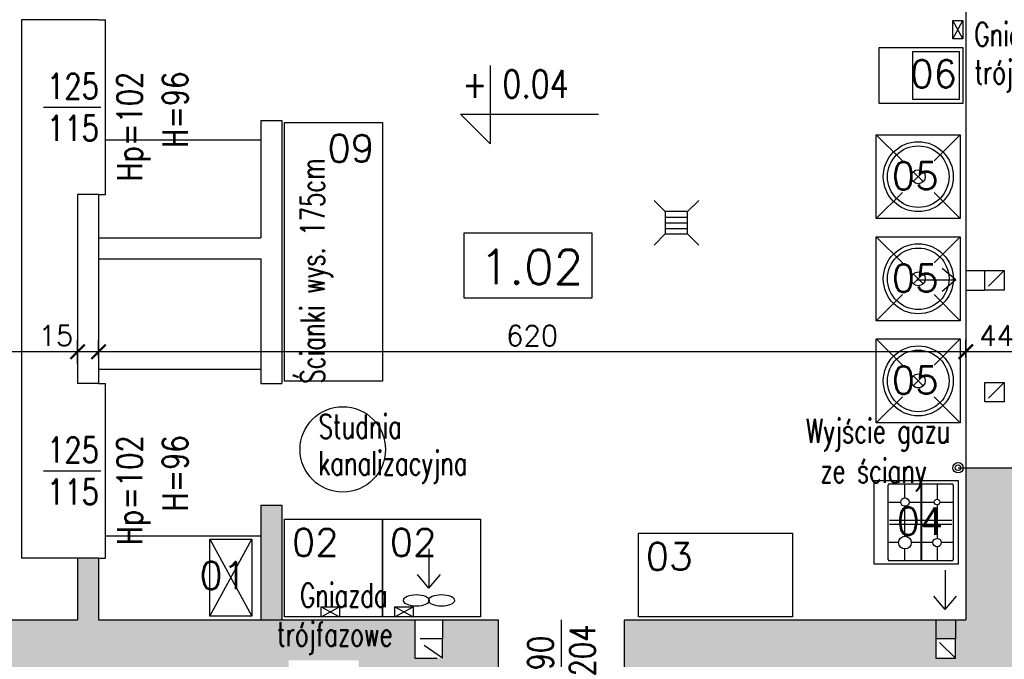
# Model space of a CAD drawing. Header units: millimetres. Extents: x 31969 to 285678, y -69766 to -1123.
# Tile 67 of 102: x 142401 to 143105, y -6843 to -6386. Entities that reach past the tile are written whole.
import ezdxf
from ezdxf.enums import TextEntityAlignment as Align
from ezdxf.lldxf.tags import DXFTag

# ---------------------------------------------------------------- set-up
doc = ezdxf.new("R2010")
doc.units = ezdxf.units.MM
doc.linetypes.add('KRE_16_8', pattern=[24, 16, -8])
for name, color, linetype in [('a-biblioteka', 251, 'Continuous'), ('a-koty', 1, 'Continuous'), ('a-opis 1', 3, 'Continuous'), ('a-opis 3', 15, 'Continuous'), ('a-opis stolarki 1', 3, 'Continuous'), ('a-opis technologii 1', 5, 'Continuous'), ('a-przekrój 1', 3, 'Continuous'), ('a-stolarka okienna', 3, 'Continuous'), ('a-szraf', 252, 'Continuous'), ('a-wentylacja', 3, 'Continuous'), ('a-wymiary', 11, 'Continuous'), ('a-ściany istniejące murowane', 6, 'Continuous')]:
    doc.layers.add(name, color=color, linetype=linetype)
doc.styles.add('MAREK', font='simplex.shx')
doc.styles.add('RS01507', font='romans.shx', dxfattribs={"width": 0.7, "height": 0.15})
doc.styles.add('WYMIAR', font='romans.shx', dxfattribs={"width": 0.8})
tags = doc.linetypes.add('DASHED', pattern=[0.75, 0.5, -0.25]).pattern_tags.tags
tags[6:7] = [DXFTag(74, 4), DXFTag(75, 0), DXFTag(340, '0'), DXFTag(46, 1.0), DXFTag(50, 0.0), DXFTag(44, 0.0), DXFTag(45, 0.0)]
tags[4:5] = [DXFTag(74, 4), DXFTag(75, 0), DXFTag(340, '0'), DXFTag(46, 1.0), DXFTag(50, 0.0), DXFTag(44, 0.0), DXFTag(45, 0.0)]
doc.dimstyles.new('MAREK', dxfattribs={"dimscale": 0.85, "dimtxt": 17, "dimasz": 12, "dimexe": 10, "dimexo": 0.625, "dimgap": 5, "dimtad": 1, "dimdec": 1, "dimdsep": 46, "dimtxsty": 'MAREK', "dimblk1": 'ARCHTICK', "dimblk2": 'ARCHTICK', "dimsah": 1, "dimcen": 2.5, "dimdle": 10, "dimadec": 0, "dimazin": 0, "dimtfac": 1, "dimtdec": 1, "dimtmove": 1, "dimatfit": 3, "dimldrblk": 'ARCHTICK', "dimfxl": 0, "dimtolj": 1, "dimtzin": 0, "dimarcsym": 0})

# ---------------------------------------------------------------- blocks, each defined once
blk = doc.blocks.new('A$C12BA6E27')
at = {"layer": 'a-biblioteka'}
for p, q in [((0, 32), (8, 24)), ((24, 24), (32, 32)), ((24, 24), (8, 24)), ((8, 24), (8, 8)), ((24, 8), (24, 24)), ((0, 0), (8, 8)), ((8, 8), (24, 8)), ((24, 8), (32, 0))]:
    blk.add_line(p, q, dxfattribs=at)
at = {"layer": 'a-biblioteka', "ltscale": 100}
for p, q in [((8, 20), (24, 20)), ((8, 16), (24, 16)), ((8, 12), (24, 12))]:
    blk.add_line(p, q, dxfattribs=at)
blk = doc.blocks.new('A$C429409FF')
at = {"layer": 'a-biblioteka', "ltscale": 100}
for p, q in [((0, 60), (18.69, 41.31)), ((41.31, 41.31), (60, 60)), ((26.46, 33.54), (33.54, 26.46)), ((26.46, 26.46), (33.54, 33.54)), ((0, 0), (18.69, 18.69)), ((41.31, 18.69), (60, 0))]:
    blk.add_line(p, q, dxfattribs=at)
blk.add_lwpolyline([(0, 60), (60, 60), (60, 0), (0, 0)], close=True, dxfattribs=at)
for radius in [25, 22, 5]:
    blk.add_circle((30, 30), radius, dxfattribs=at)
blk = doc.blocks.new('_ARCHTICK')
at = {"color": 0, "linetype": 'ByBlock', "const_width": 0.15}
blk.add_lwpolyline([(-0.5, -0.5), (0.5, 0.5)], dxfattribs=at)
blk = doc.blocks.new('*D67')
at = {"layer": 'a-wymiary', "color": 0, "lineweight": -2, "ltscale": 100}
for p, q in [((143077.07, -6627.46), (143077.07, -6614.7)), ((143121.07, -6631.7), (143121.07, -6614.7)), ((143129.57, -6623.2), (143068.57, -6623.2))]:
    blk.add_line(p, q, dxfattribs=at)
at = {"layer": 'DEFPOINTS', "color": 0, "ltscale": 100}
for p in [(143077.07, -6623.2), (143077.07, -6627.99), (143121.07, -6648.5)]:
    blk.add_point(p, dxfattribs=at)
at = {"layer": 'a-wymiary', "color": 0, "lineweight": -2, "ltscale": 100, "xscale": 10.2, "yscale": 10.2, "zscale": 10.2, "rotation": 180}
blk.add_blockref('_ARCHTICK', (143077.07, -6623.2), dxfattribs=at)
at = {"layer": 'a-wymiary', "color": 0, "lineweight": -2, "ltscale": 100, "xscale": 10.2, "yscale": 10.2, "zscale": 10.2}
blk.add_blockref('_ARCHTICK', (143121.07, -6623.2), dxfattribs=at)
at = {"layer": 'a-wymiary', "color": 0, "ltscale": 100, "insert": (143099.07, -6611.73), "char_height": 14.45, "attachment_point": 5, "style": 'MAREK'}
blk.add_mtext('\\A1;44', dxfattribs=at)
blk = doc.blocks.new('*D68')
at = {"layer": 'a-wymiary', "color": 0, "lineweight": -2, "ltscale": 100}
for p, q in [((142457.07, -6627.46), (142457.07, -6614.7)), ((143077.07, -6627.46), (143077.07, -6614.7)), ((143085.57, -6623.2), (142448.57, -6623.2))]:
    blk.add_line(p, q, dxfattribs=at)
at = {"layer": 'DEFPOINTS', "color": 0, "ltscale": 100}
for p in [(142457.07, -6623.2), (142457.07, -6627.99), (143077.07, -6627.99)]:
    blk.add_point(p, dxfattribs=at)
at = {"layer": 'a-wymiary', "color": 0, "lineweight": -2, "ltscale": 100, "xscale": 10.2, "yscale": 10.2, "zscale": 10.2, "rotation": 180}
blk.add_blockref('_ARCHTICK', (142457.07, -6623.2), dxfattribs=at)
at = {"layer": 'a-wymiary', "color": 0, "lineweight": -2, "ltscale": 100, "xscale": 10.2, "yscale": 10.2, "zscale": 10.2}
blk.add_blockref('_ARCHTICK', (143077.07, -6623.2), dxfattribs=at)
at = {"layer": 'a-wymiary', "color": 0, "ltscale": 100, "insert": (142767.07, -6611.73), "char_height": 14.45, "attachment_point": 5, "style": 'MAREK'}
blk.add_mtext('\\A1;620', dxfattribs=at)
blk = doc.blocks.new('*D69')
at = {"layer": 'a-wymiary', "color": 0, "lineweight": -2, "ltscale": 100}
for p, q in [((142442.07, -6631.7), (142442.07, -6614.7)), ((142457.07, -6627.46), (142457.07, -6614.7)), ((142465.57, -6623.2), (142433.57, -6623.2))]:
    blk.add_line(p, q, dxfattribs=at)
at = {"layer": 'DEFPOINTS', "color": 0, "ltscale": 100}
for p in [(142442.07, -6623.2), (142457.07, -6627.99), (142442.07, -6632.63)]:
    blk.add_point(p, dxfattribs=at)
at = {"layer": 'a-wymiary', "color": 0, "lineweight": -2, "ltscale": 100, "xscale": 10.2, "yscale": 10.2, "zscale": 10.2, "rotation": 180}
blk.add_blockref('_ARCHTICK', (142442.07, -6623.2), dxfattribs=at)
at = {"layer": 'a-wymiary', "color": 0, "lineweight": -2, "ltscale": 100, "xscale": 10.2, "yscale": 10.2, "zscale": 10.2}
blk.add_blockref('_ARCHTICK', (142457.07, -6623.2), dxfattribs=at)
at = {"layer": 'a-wymiary', "color": 0, "ltscale": 100, "insert": (142426.56, -6611.73), "char_height": 14.45, "attachment_point": 5, "style": 'MAREK'}
blk.add_mtext('\\A1;15', dxfattribs=at)
blk = doc.blocks.new('*D70')
at = {"layer": 'a-wymiary', "color": 0, "lineweight": -2, "ltscale": 100}
for p, q in [((140928.07, -6631.7), (140928.07, -6614.7)), ((142442.07, -6631.7), (142442.07, -6614.7)), ((142450.57, -6623.2), (140919.57, -6623.2))]:
    blk.add_line(p, q, dxfattribs=at)
at = {"layer": 'DEFPOINTS', "color": 0, "ltscale": 100}
for p in [(140928.07, -6623.2), (140928.07, -6632.63), (142442.07, -6632.63)]:
    blk.add_point(p, dxfattribs=at)
at = {"layer": 'a-wymiary', "color": 0, "lineweight": -2, "ltscale": 100, "xscale": 10.2, "yscale": 10.2, "zscale": 10.2, "rotation": 180}
blk.add_blockref('_ARCHTICK', (140928.07, -6623.2), dxfattribs=at)
at = {"layer": 'a-wymiary', "color": 0, "lineweight": -2, "ltscale": 100, "xscale": 10.2, "yscale": 10.2, "zscale": 10.2}
blk.add_blockref('_ARCHTICK', (142442.07, -6623.2), dxfattribs=at)
at = {"layer": 'a-wymiary', "color": 0, "ltscale": 100, "insert": (141685.07, -6611.73), "char_height": 14.45, "attachment_point": 5, "style": 'MAREK'}
blk.add_mtext('\\A1;1514', dxfattribs=at)

msp = doc.modelspace()

# ---------------------------------------------------------------- hatches: boundary and pattern name
at = {"layer": 'a-szraf', "ltscale": 0.9}
h = msp.add_hatch(color=254, dxfattribs=at)
h.dxf.hatch_style = 1
h.paths.add_polyline_path([(143596.07, -6206.86), (143385.35, -6206.86), (143385.35, -6261.86), (143541.07, -6261.86), (143541.07, -6324.24), (143596.07, -6324.24)], flags=17)
h.paths.add_polyline_path([(143611.07, -6191.86), (143385.35, -6191.86), (143385.35, -6206.86), (143596.07, -6206.86), (143596.07, -6324.24), (143611.07, -6324.24), (143611.07, -6246.86)])
h.paths.add_polyline_path([(143611.07, -6324.24), (143596.07, -6324.24), (143596.07, -6868.86), (143611.07, -6868.86)])
h.paths.add_polyline_path([(143596.07, -6324.24), (143541.07, -6324.24), (143541.07, -6843.86), (143522.33, -6843.86), (143522.33, -6858.86), (143541.07, -6858.86), (143541.07, -6868.86), (143596.07, -6868.86)])
h.paths.add_polyline_path([(143121.07, -6706.15), (143077.07, -6706.15), (143077.07, -6814.86), (143069.57, -6814.86), (143069.57, -6828.37), (143069.57, -6842.37), (143055.57, -6842.37), (143055.57, -6828.37), (143055.57, -6814.86), (142833.07, -6814.86), (142833.07, -6858.86), (143148.07, -6858.86), (143148.07, -6843.86), (143121.07, -6843.86)])
h.paths.add_polyline_path([(143069.57, -6814.86), (143055.57, -6814.86), (143055.57, -6828.37), (143069.57, -6828.37)], flags=17)
h.paths.add_polyline_path([(143522.33, -6843.86), (143238.07, -6843.86), (143238.07, -6858.86), (143256.07, -6858.86), (143256.07, -6876.32), (143271.07, -6876.32), (143271.07, -6858.86), (143522.33, -6858.86)])
h.paths.add_polyline_path([(143271.07, -6876.32), (143256.07, -6876.32), (143256.07, -6898.86), (143271.07, -6898.86)])
h.paths.add_polyline_path([(143596.07, -6958.86), (143541.07, -6958.86), (143541.07, -7017.86), (143271.07, -7017.86), (143271.07, -6988.86), (143256.07, -6988.86), (143256.07, -7017.86), (143246.07, -7017.86), (143246.07, -7059.86), (143256.07, -7059.86), (143256.07, -7073.86), (143266.07, -7073.86), (143266.07, -7059.86), (143541.07, -7059.86), (143555.07, -7059.86), (143555.07, -7276.86), (142921.07, -7276.86), (142921.07, -7262.86), (142921.07, -7181.86), (142879.07, -7181.86), (142879.07, -7262.86), (142831.07, -7262.86), (142831.07, -7317.86), (143017.07, -7317.86), (143017.07, -7912.86), (143386.07, -7912.86), (143386.07, -7904.86), (143386.07, -7888.86), (143041.07, -7888.86), (143041.07, -7344.86), (143556.07, -7344.86), (143556.07, -7888.86), (143536.07, -7888.86), (143536.07, -7912.86), (143580.07, -7912.86), (143580.07, -7317.86), (143596.07, -7317.86)])
h.paths.add_polyline_path([(143611.07, -6958.86), (143596.07, -6958.86), (143596.07, -7317.86), (143580.07, -7317.86), (143580.07, -7912.86), (143536.07, -7912.86), (143536.07, -7928.86), (143596.07, -7928.86), (143596.07, -7332.86), (143611.07, -7332.86)])
h.paths.add_polyline_path([(143386.07, -7912.86), (143017.07, -7912.86), (143017.07, -7317.86), (142831.07, -7317.86), (142831.07, -7332.86), (143001.07, -7332.86), (143001.07, -7928.86), (143386.07, -7928.86)])
h.paths.add_polyline_path([(143216.07, -7519.86), (143381.07, -7519.86), (143381.07, -7713.86), (143377.07, -7713.86), (143377.07, -7733.86), (143401.07, -7733.86), (143401.07, -7499.86), (143196.07, -7499.86), (143196.07, -7733.86), (143259.07, -7733.86), (143259.07, -7713.86), (143216.07, -7713.86)], flags=17)
h.paths.add_polyline_path([(143208.07, -7733.86), (143196.07, -7733.86), (143196.07, -7768.86), (143208.07, -7768.86)], flags=17)
h.paths.add_polyline_path([(143208.07, -7878.86), (143196.07, -7878.86), (143196.07, -7888.86), (143208.07, -7888.86)], flags=17)
h.paths.add_polyline_path([(143345.07, -7153.86), (143137.57, -7153.86), (143137.57, -7163.86), (143338.07, -7163.86), (143345.07, -7163.86)], flags=17)
h.paths.add_polyline_path([(143196.57, -7262.86), (142921.07, -7262.86), (142921.07, -7276.86), (143196.57, -7276.86)], flags=17)
h.paths.add_polyline_path([(143226.07, -7262.86), (143196.57, -7262.86), (143196.57, -7276.86), (143226.07, -7276.86)], flags=17)
h.paths.add_polyline_path([(143235.07, -7262.86), (143226.07, -7262.86), (143226.07, -7276.86), (143235.07, -7276.86)], flags=17)
h.paths.add_polyline_path([(143255.57, -7262.86), (143235.07, -7262.86), (143235.07, -7276.86), (143255.57, -7276.86)], flags=17)
h.paths.add_polyline_path([(143285.07, -7262.86), (143255.57, -7262.86), (143255.57, -7276.86), (143285.07, -7276.86)], flags=17)
h.paths.add_polyline_path([(143314.57, -7262.86), (143285.07, -7262.86), (143285.07, -7276.86), (143314.57, -7276.86)], flags=17)
h.paths.add_polyline_path([(143345.07, -7213.36), (143338.07, -7227.94), (143338.07, -7262.86), (143321.3, -7262.86), (143314.57, -7276.86), (143345.07, -7276.86)], flags=17)
h.paths.add_polyline_path([(143555.07, -7059.86), (143541.07, -7059.86), (143541.07, -7262.86), (143348.07, -7262.86), (143348.07, -7153.86), (143345.07, -7153.86), (143345.07, -7163.86), (143345.07, -7276.86), (143555.07, -7276.86)], flags=17)
h.paths.add_polyline_path([(143345.07, -7163.86), (143338.07, -7163.86), (143338.07, -7202), (143345.07, -7213.36)], flags=17)
h.paths.add_polyline_path([(143338.07, -7202), (143338.07, -7213.36), (143345.07, -7213.36)], flags=17)
h.paths.add_polyline_path([(143345.07, -7213.36), (143338.07, -7213.36), (143338.07, -7227.94)], flags=17)
h.paths.add_polyline_path([(143321.3, -7262.86), (143314.57, -7262.86), (143314.57, -7276.86)], flags=17)
h.paths.add_polyline_path([(143348.07, -7153.86), (143345.07, -7153.86), (143345.07, -7163.86), (143345.07, -7213.36), (143345.07, -7276.86), (143555.07, -7276.86), (143555.07, -7059.86), (143541.07, -7059.86), (143541.07, -7262.86), (143348.07, -7262.86)], flags=16)
h.paths.add_polyline_path([(142852.73, -6863.1), (143002.66, -6863.1), (143002.66, -6828.9), (142852.73, -6828.9)], flags=9)
h.paths.add_polyline_path([(143391.4, -7052.39), (143541.33, -7052.39), (143541.33, -7018.18), (143391.4, -7018.18)], flags=24)
h = msp.add_hatch(color=254, dxfattribs=at)
h.dxf.hatch_style = 1
h.paths.add_polyline_path([(143121.07, -6706.15), (143077.07, -6706.15), (143077.07, -6814.86), (143069.57, -6814.86), (143069.57, -6828.37), (143069.57, -6842.37), (143055.57, -6842.37), (143055.57, -6828.37), (143055.57, -6814.86), (142833.07, -6814.86), (142833.07, -6858.86), (143148.07, -6858.86), (143148.07, -6843.86), (143121.07, -6843.86)])
h.paths.add_polyline_path([(142683.07, -6814.86), (142457.07, -6814.86), (142457.07, -6770.86), (142442.07, -6770.86), (142442.07, -6814.86), (142342.57, -6814.86), (142342.57, -6828.37), (142342.57, -6842.37), (142322.57, -6842.37), (142322.57, -6828.37), (142322.57, -6814.86), (142222.07, -6814.86), (142222.07, -6858.86), (142593.07, -6858.86), (142593.07, -6843.86), (142643.07, -6843.86), (142643.07, -6858.86), (142743.07, -6858.86), (142743.07, -6814.86), (142703.07, -6814.86), (142703.07, -6828.37), (142703.07, -6842.37), (142683.07, -6842.37), (142683.07, -6828.37)])
h.paths.add_polyline_path([(142588.07, -6732.86), (142573.07, -6732.86), (142573.07, -6814.86), (142588.07, -6814.86)])

# ---------------------------------------------------------------- linework, layer by layer
at = {"layer": 'a-biblioteka', "ltscale": 100}
for p, q in [((143075.03, -6399.64), (143067.8, -6386.53)), ((143067.8, -6399.64), (143075.03, -6386.53)), ((142462.07, -6471.86), (142573.07, -6471.86)), ((142573.07, -6635.86), (142457.07, -6635.86)), ((142462.07, -6754.86), (142573.07, -6754.86)), ((142536.7, -6757.22), (142566.7, -6812.22)), ((142536.7, -6812.22), (142566.7, -6757.22)), ((142616.11, -6812.86), (142629.21, -6805.63)), ((142616.11, -6805.63), (142629.21, -6812.86)), ((142668.88, -6812.86), (142681.98, -6805.63)), ((142668.88, -6805.63), (142681.98, -6812.86))]:
    msp.add_line(p, q, dxfattribs=at)
at = {"layer": 'a-biblioteka'}
for p, q in [((143011.52, -6715.2), (143071.52, -6715.2)), ((143011.52, -6775.2), (143011.52, -6715.2)), ((143021.52, -6771.7), (143021.52, -6718.7)), ((143022.52, -6717.7), (143067.02, -6717.7)), ((143033.52, -6727.7), (143033.52, -6717.7)), ((143045.02, -6717.7), (143045.02, -6772.7)), ((143045.52, -6772.7), (143045.52, -6717.7)), ((143056.52, -6717.7), (143056.52, -6728.7)), ((143068.02, -6718.7), (143068.02, -6771.7)), ((143071.52, -6715.2), (143071.52, -6775.2)), ((143021.52, -6730.7), (143030.52, -6730.7)), ((143033.52, -6755.2), (143033.52, -6733.7)), ((143036.52, -6730.7), (143054.52, -6730.7)), ((143056.52, -6732.7), (143056.52, -6756.7)), ((143058.52, -6730.7), (143068.02, -6730.7)), ((143022.52, -6743.7), (143067.02, -6743.7)), ((143067.02, -6746.7), (143022.52, -6746.7)), ((143029.02, -6759.7), (143021.52, -6759.7)), ((143033.52, -6772.7), (143033.52, -6764.2)), ((143053.52, -6759.7), (143038.02, -6759.7)), ((143056.52, -6762.7), (143056.52, -6772.7)), ((143068.02, -6759.7), (143059.52, -6759.7)), ((143016.52, -6775.2), (143011.52, -6775.2)), ((143071.52, -6775.2), (143016.52, -6775.2)), ((143016.52, -6775.2), (143016.52, -6775.2)), ((143067.02, -6772.7), (143022.52, -6772.7))]:
    msp.add_line(p, q, dxfattribs=at)
at = {"layer": 'a-biblioteka', "ltscale": 100}
for points in [[(143067.8, -6386.53), (143075.03, -6386.53), (143075.03, -6399.64), (143067.8, -6399.64)], [(143015.03, -6405.77), (143075.03, -6405.77), (143075.03, -6445.77), (143015.03, -6445.77)], [(143072.21, -6442.83), (143039.09, -6442.83), (143039.09, -6408.71), (143072.21, -6408.71)], [(142590.07, -6459.36), (142660.07, -6459.36), (142660.07, -6644.36), (142590.07, -6644.36)], [(142590.07, -6742.86), (142660.07, -6742.86), (142660.07, -6812.86), (142590.07, -6812.86)], [(142660.07, -6742.86), (142730.07, -6742.86), (142730.07, -6812.86), (142660.07, -6812.86)], [(142536.7, -6757.22), (142566.7, -6757.22), (142566.7, -6812.22), (142536.7, -6812.22)], [(142953.07, -6752.86), (142953.07, -6812.86), (142843.07, -6812.86), (142843.07, -6752.86)], [(142629.21, -6805.63), (142629.21, -6812.86), (142616.11, -6812.86), (142616.11, -6805.63)], [(142681.98, -6805.63), (142681.98, -6812.86), (142668.88, -6812.86), (142668.88, -6805.63)]]:
    msp.add_lwpolyline(points, close=True, dxfattribs=at)
at = {"layer": 'a-biblioteka'}
for centre, radius in [((143071.51, -6706.15), 3.67), ((143071.51, -6706.15), 2), ((143033.52, -6730.7), 3), ((143056.52, -6730.7), 2), ((143033.52, -6759.7), 4.5), ((143056.52, -6759.7), 3)]:
    msp.add_circle(centre, radius, dxfattribs=at)
for centre, start, end in [((143022.52, -6718.7), 90, 180), ((143067.02, -6718.7), 0, 90), ((143022.52, -6771.7), 180, 270), ((143067.02, -6771.7), 270, 0)]:
    msp.add_arc(centre, 1, start, end, dxfattribs=at)
at = {"layer": 'a-koty'}
msp.add_lwpolyline([(142737, -6418.73), (142737, -6474.6), (142715.77, -6453.37), (142814.43, -6453.37)], dxfattribs=at)
at = {"layer": 'a-opis 3'}
msp.add_lwpolyline([(142810.05, -6538.39), (142718.14, -6538.39), (142718.14, -6584.63), (142810.05, -6584.63)], close=True, dxfattribs=at)
at = {"layer": 'a-opis stolarki 1'}
for p, q in [((142417.73, -6448.36), (142458.77, -6448.36)), ((142417.73, -6708.36), (142458.77, -6708.36)), ((142788.07, -6855.91), (142788.07, -6814.86))]:
    msp.add_line(p, q, dxfattribs=at)
at = {"layer": 'a-przekrój 1', "ltscale": 100}
msp.add_circle((142631.67, -6693.06), 30.54, dxfattribs=at)
at = {"layer": 'a-stolarka okienna', "ltscale": 40}
for p, q in [((142442.07, -6385.86), (142402.07, -6385.86)), ((142402.07, -6385.86), (142402.07, -6770.86)), ((142457.07, -6385.86), (142462.07, -6385.86)), ((142462.07, -6510.86), (142462.07, -6385.86)), ((142457.07, -6510.86), (142462.07, -6510.86)), ((142457.07, -6645.86), (142462.07, -6645.86)), ((142462.07, -6770.86), (142462.07, -6645.86)), ((142442.07, -6770.86), (142402.07, -6770.86)), ((142457.07, -6770.86), (142462.07, -6770.86))]:
    msp.add_line(p, q, dxfattribs=at)
at = {"layer": 'a-stolarka okienna', "linetype": 'DASHED', "lineweight": 25, "ltscale": 40}
msp.add_line((143071.51, -6706.15), (143137.19, -6706.15), dxfattribs=at)
at = {"layer": 'a-wentylacja', "linetype": 'DASHED', "ltscale": 0.009}
for p, q in [((143069.83, -6571.92), (143060.08, -6563.77)), ((143041.71, -6571.92), (143069.83, -6571.92)), ((143069.83, -6571.92), (143060.08, -6580.07)), ((142693.3, -6764.14), (142693.3, -6792.26)), ((142693.3, -6792.26), (142685.15, -6782.51)), ((142693.3, -6792.26), (142701.45, -6782.51)), ((143062.35, -6779.5), (143062.35, -6807.62)), ((143062.35, -6807.62), (143054.2, -6797.87)), ((143062.35, -6807.62), (143070.49, -6797.87))]:
    msp.add_line(p, q, dxfattribs=at)
at = {"layer": 'a-wentylacja', "linetype": 'KRE_16_8'}
for p, q in [((143077.07, -6565.15), (143090.58, -6565.15)), ((143104.58, -6565.15), (143090.58, -6579.15)), ((143077.07, -6579.15), (143090.58, -6579.15)), ((143104.58, -6645.15), (143090.58, -6659.15)), ((142683.07, -6814.86), (142683.07, -6828.37)), ((142703.07, -6814.86), (142703.07, -6828.37)), ((143055.57, -6814.86), (143055.57, -6828.37)), ((143069.57, -6814.86), (143069.57, -6828.37)), ((142703.07, -6842.37), (142683.07, -6828.37)), ((143069.57, -6842.37), (143055.57, -6828.37))]:
    msp.add_line(p, q, dxfattribs=at)
for points in [[(143104.58, -6579.15), (143090.58, -6579.15), (143090.58, -6565.15), (143104.58, -6565.15)], [(143104.58, -6659.15), (143090.58, -6659.15), (143090.58, -6645.15), (143104.58, -6645.15)], [(142703.07, -6842.37), (142703.07, -6828.37), (142683.07, -6828.37), (142683.07, -6842.37)], [(143069.57, -6842.37), (143069.57, -6828.37), (143055.57, -6828.37), (143055.57, -6842.37)]]:
    msp.add_lwpolyline(points, close=True, dxfattribs=at)
at = {"layer": 'a-wentylacja', "extrusion": (0, 0, -1)}
for centre in [(142684.24, -6801.02), (142702.26, -6801.02)]:
    msp.add_ellipse(centre, major_axis=(-9.4, 0), ratio=0.416668, dxfattribs=at)
at = {"layer": 'a-ściany istniejące murowane'}
for p, q in [((143077.07, -6261.86), (143077.07, -6814.86)), ((142457.07, -6385.86), (142442.07, -6385.86)), ((142573.07, -6457.86), (142573.07, -6541.86)), ((142573.07, -6457.86), (142588.07, -6457.86)), ((142588.07, -6457.86), (142588.07, -6645.86)), ((142457.07, -6510.86), (142442.07, -6510.86)), ((142442.07, -6510.86), (142442.07, -6645.86)), ((142457.07, -6510.86), (142457.07, -6645.86)), ((142457.07, -6541.86), (142573.07, -6541.86)), ((142457.07, -6556.86), (142573.07, -6556.86)), ((142573.07, -6556.86), (142573.07, -6645.86)), ((142457.07, -6645.86), (142442.07, -6645.86)), ((142573.07, -6645.86), (142588.07, -6645.86)), ((142573.07, -6732.86), (142588.07, -6732.86)), ((142573.07, -6732.86), (142573.07, -6814.86)), ((142588.07, -6732.86), (142588.07, -6814.86)), ((142457.07, -6770.86), (142442.07, -6770.86)), ((142442.07, -6770.86), (142442.07, -6814.86)), ((142457.07, -6770.86), (142457.07, -6814.86)), ((142222.07, -6814.86), (142442.07, -6814.86)), ((142457.07, -6814.86), (142743.07, -6814.86)), ((142743.07, -6858.86), (142743.07, -6814.86)), ((142833.07, -6858.86), (142833.07, -6814.86)), ((142833.07, -6814.86), (143077.07, -6814.86))]:
    msp.add_line(p, q, dxfattribs=at)

# ---------------------------------------------------------------- block references
at = {"layer": 'a-biblioteka', "ltscale": 100}
for name, p in [('A$C429409FF', (143013.07, -6528.09)), ('A$C12BA6E27', (142854.2, -6547.03)), ('A$C429409FF', (143013.07, -6601.09)), ('A$C429409FF', (143013.07, -6674.09))]:
    msp.add_blockref(name, p, dxfattribs=at)

# ---------------------------------------------------------------- texts
at = {"layer": 'a-koty', "insert": (142717.21, -6421.87), "char_height": 19.8, "width": 462.9754, "attachment_point": 1, "style": 'WYMIAR'}
msp.add_mtext('+ 0.04', dxfattribs=at)
at = {"layer": 'a-opis 1', "ltscale": 40, "style": 'RS01507', "width": 0.7}
for s, height, p in [('Gniazdo', 17.103, (143083.22, -6396.35)), ('trójfazowe', 17.103, (143083.22, -6423.3)), ('Studnia', 17.103, (142614.38, -6676.64)), ('kanalizacyjna', 17.1027, (142614.12, -6702.85)), ('Gniazda', 17.103, (142601.19, -6797.33)), ('trójfazowe', 17.103, (142584.65, -6825.23))]:
    msp.add_text(s, height=height, dxfattribs=at).set_placement(p, align=Align.MIDDLE_LEFT)
msp.add_text('Ścianki wys. 175cm', height=17.1027, rotation=90, dxfattribs=at).set_placement((142610.1, -6646.08), align=Align.MIDDLE_LEFT)
at = {"layer": 'a-opis 1', "ltscale": 40, "insert": (142957.08, -6671.3), "char_height": 17.1027, "width": 130.9704, "attachment_point": 1, "style": 'RS01507'}
msp.add_mtext('{\\W0.4956; }Wyjście gazu \\P{\\W1.36226; }ze ściany', dxfattribs=at)
at = {"layer": 'a-opis 3', "style": 'MAREK'}
msp.add_text('1.02', height=24.659, dxfattribs=at).set_placement((142729.61, -6574.93))
at = {"layer": 'a-opis stolarki 1', "char_height": 18, "width": 35.8438, "attachment_point": 7, "style": 'WYMIAR'}
for insert in [(142420.3, -6472.35), (142420.3, -6732.35)]:
    msp.add_mtext('{\\W0.995659; }\\P 125\\P 115', dxfattribs=dict(at, insert=insert))
at = {"layer": 'a-opis stolarki 1', "char_height": 18, "width": 35.8438, "rotation": 90, "style": 'WYMIAR'}
for s, insert, attachment_point in [('Hp=102', (142494.31, -6422.99), 9), ('H=96', (142520.84, -6422.99), 9), ('Hp=102', (142494.31, -6682.99), 9), ('H=96', (142520.84, -6682.99), 9), ('{\\W0.995659; }\\P{\\W0.34804; }90\\P204', (142812.05, -6855.33), 7)]:
    msp.add_mtext(s, dxfattribs=dict(at, insert=insert, attachment_point=attachment_point))
at = {"layer": 'a-opis technologii 1', "style": 'WYMIAR'}
for s, p in [('06', (143037.31, -6434.26)), ('09', (142620.73, -6487.58)), ('05', (143024.14, -6507.33)), ('05', (143024.14, -6580.33)), ('05', (143024.14, -6653.33)), ('04', (143027.54, -6754.17)), ('02', (142595.26, -6769.26)), ('02', (142665.26, -6769.26)), ('03', (142848.26, -6779.26)), ('01', (142529.19, -6792.99))]:
    msp.add_text(s, height=19.5, dxfattribs=at).set_placement(p)

# ---------------------------------------------------------------- dimensions: what is measured, and where the dimension line sits
at = {"layer": 'a-wymiary', "ltscale": 100}
for base, p1, p2, picture, middle in [((140928.07, -6623.2), (142442.07, -6632.63), (140928.07, -6632.63), '*D70', (141685.07, -6611.73)), ((142457.07, -6623.2), (143077.07, -6627.99), (142457.07, -6627.99), '*D68', (142767.07, -6611.73)), ((143077.07, -6623.2), (143121.07, -6648.5), (143077.07, -6627.99), '*D67', (143099.07, -6611.73))]:
    dim = msp.add_linear_dim(base=base, p1=p1, p2=p2, dimstyle='MAREK', dxfattribs=at)
    dim.commit()
    dim.dimension.update_dxf_attribs({"geometry": picture, "text_midpoint": middle})
dim = msp.add_linear_dim(base=(142442.07, -6623.2), p1=(142457.07, -6627.99), p2=(142442.07, -6632.63), dimstyle='MAREK', dxfattribs=at)
dim.commit()
dim.dimension.update_dxf_attribs({"geometry": '*D69', "text_midpoint": (142426.56, -6623.2), "dimtype": 160})

doc.saveas('drawing.dxf')
